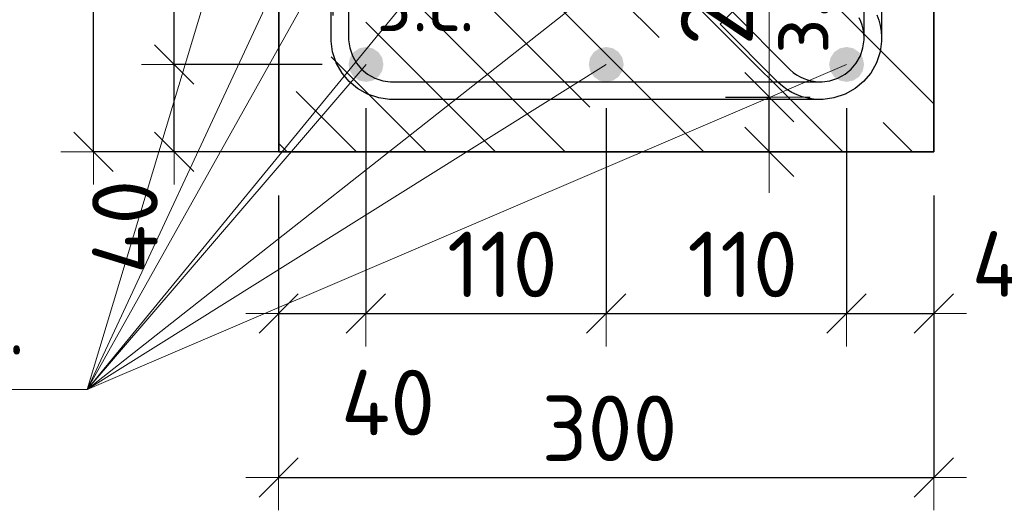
# Model space of a CAD drawing. Header units: metres. Extents: x -38 to 100, y -15 to 21.
# Tile 53 of 246: x 72 to 72.451, y 1.79 to 2.015. Entities that reach past the tile are written whole.
import ezdxf

# ---------------------------------------------------------------- set-up
doc = ezdxf.new("R2010")
doc.units = ezdxf.units.M
doc.header["$PDMODE"] = 65
for name, color, linetype, lineweight in [('XR$4$Арм.стержн. Хомут', 240, 'Continuous', 35), ('XR$4$Арм.стержн.горизонт. 1', 180, 'Continuous', 35), ('XR$4$Размерная линия (1)', 7, 'Continuous', 13), ('XR$4$Размерная линия_ общее', 7, 'Continuous', 13)]:
    doc.layers.add(name, color=color, linetype=linetype, lineweight=lineweight)
doc.styles.add('ISOCPEUR', font='txt')
doc.dimstyles.new('DIMSTYLE_11', dxfattribs={"dimtxt": 0.033, "dimasz": 0.0375, "dimexe": 0, "dimexo": 0, "dimgap": 0.0165, "dimtad": 2, "dimdec": 0, "dimlfac": 1000, "dimrnd": 1, "dimzin": 12, "dimdsep": 46, "dimtxsty": 'ISOCPEUR', "dimblk1": 'ALL_ML_STRICH', "dimblk2": 'ALL_ML_STRICH', "dimsah": 1, "dimcen": 0, "dimclrd": 7, "dimclre": 256, "dimclrt": 7, "dimadec": 0, "dimazin": 0, "dimtfac": 1, "dimtdec": 0, "dimtix": 1, "dimtmove": 2, "dimatfit": 3, "dimfxl": 0, "dimtvp": 1.2, "dimtzin": 0, "dimlwd": 0, "dimlwe": -3, "dimarcsym": 0})
doc.dimstyles.new('DIMSTYLE_23', dxfattribs={"dimtxt": 0.03, "dimasz": 0.03, "dimexe": 0, "dimexo": 0, "dimgap": 0.015, "dimtad": 2, "dimdec": 0, "dimlfac": 1000, "dimrnd": 5, "dimzin": 12, "dimdsep": 46, "dimtxsty": 'ISOCPEUR', "dimblk1": 'ALL_ML_STRICH', "dimblk2": 'ALL_ML_STRICH', "dimsah": 1, "dimcen": 0, "dimclrd": 7, "dimclre": 256, "dimclrt": 7, "dimadec": 0, "dimazin": 0, "dimtfac": 1, "dimtdec": 0, "dimtix": 1, "dimtmove": 2, "dimatfit": 3, "dimfxl": 0, "dimtvp": 1.2, "dimtzin": 0, "dimlwd": 0, "dimlwe": -3, "dimarcsym": 0})
doc.dimstyles.new('DIMSTYLE_24', dxfattribs={"dimtxt": 0.03, "dimasz": 0.03, "dimexe": 0, "dimexo": 0, "dimgap": 0.015, "dimtad": 2, "dimdec": 0, "dimlfac": 1000, "dimrnd": 5, "dimzin": 12, "dimdsep": 46, "dimtxsty": 'ISOCPEUR', "dimblk1": 'ALL_ML_STRICH', "dimblk2": 'ALL_ML_STRICH', "dimsah": 1, "dimcen": 0, "dimclrd": 7, "dimclre": 256, "dimclrt": 7, "dimadec": 0, "dimazin": 0, "dimtfac": 1, "dimtdec": 0, "dimtix": 1, "dimtmove": 2, "dimatfit": 3, "dimfxl": 0, "dimtzin": 0, "dimlwd": 0, "dimlwe": -3, "dimarcsym": 0})
doc.dimstyles.new('DIMSTYLE_32', dxfattribs={"dimtxt": 0.03, "dimasz": 0.03, "dimexe": 0, "dimexo": 0, "dimgap": 0.015, "dimtad": 0, "dimdec": 0, "dimlfac": 1000, "dimrnd": 5, "dimzin": 12, "dimdsep": 46, "dimtxsty": 'ISOCPEUR', "dimblk1": 'ALL_ML_STRICH', "dimblk2": 'ALL_ML_STRICH', "dimsah": 1, "dimcen": 0, "dimclrd": 7, "dimclre": 256, "dimclrt": 7, "dimadec": 0, "dimazin": 0, "dimtfac": 1, "dimtdec": 0, "dimtix": 1, "dimtmove": 2, "dimatfit": 3, "dimfxl": 0, "dimtvp": 1.2, "dimtzin": 0, "dimlwd": 0, "dimlwe": -3, "dimarcsym": 0})

# ---------------------------------------------------------------- blocks, each defined once
blk = doc.blocks.new('ALL_ML_STRICH')
at = {"color": 0, "linetype": 'ByBlock', "lineweight": -2}
for p, q in [((0, -0.5), (0, 0.5)), ((-0.3, -0.3), (0.3, 0.3)), ((-1, 0), (0.5, 0))]:
    blk.add_line(p, q, dxfattribs=at)
blk = doc.blocks.new('*D362')
at = {"layer": 'DEFPOINTS', "color": 7, "linetype": 'Continuous', "lineweight": 13, "transparency": 33554687}
for p in [(72.30327, 1.97911), (72.30827, 1.95411), (72.34326, 1.95411)]:
    blk.add_point(p, dxfattribs=at)
at = {"layer": 'XR$4$Размерная линия_ общее', "color": 253, "linetype": 'Continuous', "lineweight": -2, "true_color": 0xa0a0a0, "transparency": 33554687}
for p, q in [((72.32327, 1.97911), (72.34326, 1.97911)), ((72.32827, 1.95411), (72.34326, 1.95411))]:
    blk.add_line(p, q, dxfattribs=at)
at = {"layer": 'XR$4$Размерная линия_ общее', "color": 7, "linetype": 'Continuous', "lineweight": -2, "transparency": 33554687}
blk.add_line((72.34326, 1.95411), (72.34326, 1.97911), dxfattribs=at)
at = {"layer": 'XR$4$Размерная линия_ общее', "color": 7, "linetype": 'Continuous', "lineweight": 13, "transparency": 33554687, "xscale": 0.0375, "yscale": 0.0375, "zscale": 0.0375}
for p, rotation in [((72.34326, 1.97911), 90), ((72.34326, 1.95411), 270)]:
    blk.add_blockref('ALL_ML_STRICH', p, dxfattribs=dict(at, rotation=rotation))
at = {"layer": 'XR$4$Размерная линия_ общее', "color": 7, "linetype": 'Continuous', "lineweight": 13, "transparency": 33554687, "insert": (72.34347, 1.99889), "char_height": 0.027, "width": 0.00135, "attachment_point": 1, "rotation": 90, "line_spacing_factor": 0.60241, "style": 'ISOCPEUR'}
blk.add_mtext('з.с.', dxfattribs=at)
at = {"layer": 'XR$4$Размерная линия_ общее', "color": 7, "linetype": 'Continuous', "lineweight": 13, "transparency": 33554687, "insert": (72.31926, 2.02584), "char_height": 0.033, "width": 0.066, "attachment_point": 5, "rotation": 90, "style": 'ISOCPEUR'}
blk.add_mtext('\\A1;{25}', dxfattribs=at)
blk = doc.blocks.new('*D363')
at = {"layer": 'DEFPOINTS', "color": 7, "linetype": 'Continuous', "lineweight": 13, "transparency": 33554687}
for p in [(72.16861, 2.31411), (72.03386, 1.95411), (72.16861, 1.95411)]:
    blk.add_point(p, dxfattribs=at)
at = {"layer": 'XR$4$Размерная линия (1)', "color": 9, "linetype": 'Continuous', "lineweight": -2, "true_color": 0xc7c7c7, "transparency": 33554687}
for p, q in [((72.14861, 2.31411), (72.03386, 2.31411)), ((72.14861, 1.95411), (72.03386, 1.95411))]:
    blk.add_line(p, q, dxfattribs=at)
at = {"layer": 'XR$4$Размерная линия (1)', "color": 7, "linetype": 'Continuous', "lineweight": -2, "transparency": 33554687}
blk.add_line((72.03386, 1.95411), (72.03386, 2.31411), dxfattribs=at)
at = {"layer": 'XR$4$Размерная линия (1)', "color": 7, "linetype": 'Continuous', "lineweight": 13, "transparency": 33554687, "xscale": 0.03, "yscale": 0.03, "zscale": 0.03}
for p, rotation in [((72.03386, 2.31411), 90), ((72.03386, 1.95411), 270)]:
    blk.add_blockref('ALL_ML_STRICH', p, dxfattribs=dict(at, rotation=rotation))
at = {"layer": 'XR$4$Размерная линия (1)', "color": 7, "linetype": 'Continuous', "lineweight": 13, "transparency": 33554687, "insert": (72.01136, 2.13561), "char_height": 0.03, "width": 0.09, "attachment_point": 5, "rotation": 90, "style": 'ISOCPEUR'}
blk.add_mtext('\\A1;{360}', dxfattribs=at)
blk = doc.blocks.new('*D527')
at = {"layer": 'DEFPOINTS', "color": 7, "linetype": 'Continuous', "lineweight": 13, "transparency": 33554687}
for p in [(72.11857, 2.03648), (72.11857, 2.00149), (72.14357, 1.99649)]:
    blk.add_point(p, dxfattribs=at)
at = {"layer": 'XR$4$Размерная линия_ общее', "color": 253, "linetype": 'Continuous', "lineweight": -2, "true_color": 0xa0a0a0, "transparency": 33554687}
for p, q in [((72.11857, 2.02149), (72.11857, 2.03648)), ((72.14357, 2.01649), (72.14357, 2.03648))]:
    blk.add_line(p, q, dxfattribs=at)
at = {"layer": 'XR$4$Размерная линия_ общее', "color": 7, "linetype": 'Continuous', "lineweight": -2, "transparency": 33554687}
blk.add_line((72.11857, 2.03648), (72.14357, 2.03648), dxfattribs=at)
at = {"layer": 'XR$4$Размерная линия_ общее', "color": 7, "linetype": 'Continuous', "lineweight": 13, "transparency": 33554687, "xscale": 0.0375, "yscale": 0.0375, "zscale": 0.0375, "rotation": 180}
blk.add_blockref('ALL_ML_STRICH', (72.11857, 2.03648), dxfattribs=at)
at = {"layer": 'XR$4$Размерная линия_ общее', "color": 7, "linetype": 'Continuous', "lineweight": 13, "transparency": 33554687, "xscale": 0.0375, "yscale": 0.0375, "zscale": 0.0375}
blk.add_blockref('ALL_ML_STRICH', (72.14357, 2.03648), dxfattribs=at)
at = {"layer": 'XR$4$Размерная линия_ общее', "color": 7, "linetype": 'Continuous', "lineweight": 13, "transparency": 33554687, "insert": (72.19029, 2.06048), "char_height": 0.033, "width": 0.066, "attachment_point": 5, "style": 'ISOCPEUR'}
blk.add_mtext('\\A1;{25}', dxfattribs=at)
at = {"layer": 'XR$4$Размерная линия_ общее', "color": 7, "linetype": 'Continuous', "lineweight": 13, "transparency": 33554687, "insert": (72.16334, 2.03627), "char_height": 0.027, "width": 0.00135, "attachment_point": 1, "line_spacing_factor": 0.60241, "style": 'ISOCPEUR'}
blk.add_mtext('з.с.', dxfattribs=at)
blk = doc.blocks.new('*D528')
at = {"layer": 'DEFPOINTS', "color": 7, "linetype": 'Continuous', "lineweight": 13, "transparency": 33554687}
for p in [(72.11861, 1.95411), (72.41861, 1.95411), (72.11861, 1.80512)]:
    blk.add_point(p, dxfattribs=at)
at = {"layer": 'XR$4$Размерная линия (1)', "color": 9, "linetype": 'Continuous', "lineweight": -2, "true_color": 0xc7c7c7, "transparency": 33554687}
for p, q in [((72.11861, 1.93411), (72.11861, 1.80512)), ((72.41861, 1.93411), (72.41861, 1.80512))]:
    blk.add_line(p, q, dxfattribs=at)
at = {"layer": 'XR$4$Размерная линия (1)', "color": 7, "linetype": 'Continuous', "lineweight": -2, "transparency": 33554687}
blk.add_line((72.11861, 1.80512), (72.41861, 1.80512), dxfattribs=at)
at = {"layer": 'XR$4$Размерная линия (1)', "color": 7, "linetype": 'Continuous', "lineweight": 13, "transparency": 33554687, "xscale": 0.03, "yscale": 0.03, "zscale": 0.03, "rotation": 180}
blk.add_blockref('ALL_ML_STRICH', (72.11861, 1.80512), dxfattribs=at)
at = {"layer": 'XR$4$Размерная линия (1)', "color": 7, "linetype": 'Continuous', "lineweight": 13, "transparency": 33554687, "xscale": 0.03, "yscale": 0.03, "zscale": 0.03}
blk.add_blockref('ALL_ML_STRICH', (72.41861, 1.80512), dxfattribs=at)
at = {"layer": 'XR$4$Размерная линия (1)', "color": 7, "linetype": 'Continuous', "lineweight": 13, "transparency": 33554687, "insert": (72.27011, 1.82762), "char_height": 0.03, "width": 0.09, "attachment_point": 5, "style": 'ISOCPEUR'}
blk.add_mtext('\\A1;{300}', dxfattribs=at)
blk = doc.blocks.new('*D529')
at = {"layer": 'DEFPOINTS', "color": 7, "linetype": 'Continuous', "lineweight": 13, "transparency": 33554687}
for p in [(72.15853, 1.99411), (72.11861, 1.95411), (72.11861, 1.88012)]:
    blk.add_point(p, dxfattribs=at)
at = {"layer": 'XR$4$Размерная линия (1)', "color": 9, "linetype": 'Continuous', "lineweight": -2, "true_color": 0xc7c7c7, "transparency": 33554687}
for p, q in [((72.15853, 1.97411), (72.15853, 1.88012)), ((72.11861, 1.93411), (72.11861, 1.88012))]:
    blk.add_line(p, q, dxfattribs=at)
at = {"layer": 'XR$4$Размерная линия (1)', "color": 7, "linetype": 'Continuous', "lineweight": -2, "transparency": 33554687}
blk.add_line((72.11861, 1.88012), (72.15853, 1.88012), dxfattribs=at)
at = {"layer": 'XR$4$Размерная линия (1)', "color": 7, "linetype": 'Continuous', "lineweight": 13, "transparency": 33554687, "xscale": 0.03, "yscale": 0.03, "zscale": 0.03, "rotation": 180}
blk.add_blockref('ALL_ML_STRICH', (72.11861, 1.88012), dxfattribs=at)
at = {"layer": 'XR$4$Размерная линия (1)', "color": 7, "linetype": 'Continuous', "lineweight": 13, "transparency": 33554687, "xscale": 0.03, "yscale": 0.03, "zscale": 0.03}
blk.add_blockref('ALL_ML_STRICH', (72.15853, 1.88012), dxfattribs=at)
at = {"layer": 'XR$4$Размерная линия (1)', "color": 7, "linetype": 'Continuous', "lineweight": 13, "transparency": 33554687, "insert": (72.16869, 1.83941), "char_height": 0.03, "width": 0.06, "attachment_point": 5, "style": 'ISOCPEUR'}
blk.add_mtext('\\A1;{40}', dxfattribs=at)
blk = doc.blocks.new('*D530')
at = {"layer": 'DEFPOINTS', "color": 7, "linetype": 'Continuous', "lineweight": 13, "transparency": 33554687}
for p in [(72.15853, 1.99411), (72.26853, 1.99411), (72.15853, 1.88012)]:
    blk.add_point(p, dxfattribs=at)
at = {"layer": 'XR$4$Размерная линия (1)', "color": 9, "linetype": 'Continuous', "lineweight": -2, "true_color": 0xc7c7c7, "transparency": 33554687}
for p, q in [((72.15853, 1.97411), (72.15853, 1.88012)), ((72.26853, 1.97411), (72.26853, 1.88012))]:
    blk.add_line(p, q, dxfattribs=at)
at = {"layer": 'XR$4$Размерная линия (1)', "color": 7, "linetype": 'Continuous', "lineweight": -2, "transparency": 33554687}
blk.add_line((72.15853, 1.88012), (72.26853, 1.88012), dxfattribs=at)
at = {"layer": 'XR$4$Размерная линия (1)', "color": 7, "linetype": 'Continuous', "lineweight": 13, "transparency": 33554687, "xscale": 0.03, "yscale": 0.03, "zscale": 0.03, "rotation": 180}
blk.add_blockref('ALL_ML_STRICH', (72.15853, 1.88012), dxfattribs=at)
at = {"layer": 'XR$4$Размерная линия (1)', "color": 7, "linetype": 'Continuous', "lineweight": 13, "transparency": 33554687, "xscale": 0.03, "yscale": 0.03, "zscale": 0.03}
blk.add_blockref('ALL_ML_STRICH', (72.26853, 1.88012), dxfattribs=at)
at = {"layer": 'XR$4$Размерная линия (1)', "color": 7, "linetype": 'Continuous', "lineweight": 13, "transparency": 33554687, "insert": (72.22103, 1.90262), "char_height": 0.03, "width": 0.09, "attachment_point": 5, "style": 'ISOCPEUR'}
blk.add_mtext('\\A1;{110}', dxfattribs=at)
blk = doc.blocks.new('*D531')
at = {"layer": 'DEFPOINTS', "color": 7, "linetype": 'Continuous', "lineweight": 13, "transparency": 33554687}
for p in [(72.26853, 1.99411), (72.37861, 1.99411), (72.26853, 1.88012)]:
    blk.add_point(p, dxfattribs=at)
at = {"layer": 'XR$4$Размерная линия (1)', "color": 9, "linetype": 'Continuous', "lineweight": -2, "true_color": 0xc7c7c7, "transparency": 33554687}
for p, q in [((72.26853, 1.97411), (72.26853, 1.88012)), ((72.37861, 1.97411), (72.37861, 1.88012))]:
    blk.add_line(p, q, dxfattribs=at)
at = {"layer": 'XR$4$Размерная линия (1)', "color": 7, "linetype": 'Continuous', "lineweight": -2, "transparency": 33554687}
blk.add_line((72.26853, 1.88012), (72.37861, 1.88012), dxfattribs=at)
at = {"layer": 'XR$4$Размерная линия (1)', "color": 7, "linetype": 'Continuous', "lineweight": 13, "transparency": 33554687, "xscale": 0.03, "yscale": 0.03, "zscale": 0.03, "rotation": 180}
blk.add_blockref('ALL_ML_STRICH', (72.26853, 1.88012), dxfattribs=at)
at = {"layer": 'XR$4$Размерная линия (1)', "color": 7, "linetype": 'Continuous', "lineweight": 13, "transparency": 33554687, "xscale": 0.03, "yscale": 0.03, "zscale": 0.03}
blk.add_blockref('ALL_ML_STRICH', (72.37861, 1.88012), dxfattribs=at)
at = {"layer": 'XR$4$Размерная линия (1)', "color": 7, "linetype": 'Continuous', "lineweight": 13, "transparency": 33554687, "insert": (72.33107, 1.90262), "char_height": 0.03, "width": 0.09, "attachment_point": 5, "style": 'ISOCPEUR'}
blk.add_mtext('\\A1;{110}', dxfattribs=at)
blk = doc.blocks.new('*D532')
at = {"layer": 'DEFPOINTS', "color": 7, "linetype": 'Continuous', "lineweight": 13, "transparency": 33554687}
for p in [(72.37861, 1.99411), (72.41861, 1.95411), (72.37861, 1.88012)]:
    blk.add_point(p, dxfattribs=at)
at = {"layer": 'XR$4$Размерная линия (1)', "color": 9, "linetype": 'Continuous', "lineweight": -2, "true_color": 0xc7c7c7, "transparency": 33554687}
for p, q in [((72.37861, 1.97411), (72.37861, 1.88012)), ((72.41861, 1.93411), (72.41861, 1.88012))]:
    blk.add_line(p, q, dxfattribs=at)
at = {"layer": 'XR$4$Размерная линия (1)', "color": 7, "linetype": 'Continuous', "lineweight": -2, "transparency": 33554687}
blk.add_line((72.37861, 1.88012), (72.41861, 1.88012), dxfattribs=at)
at = {"layer": 'XR$4$Размерная линия (1)', "color": 7, "linetype": 'Continuous', "lineweight": 13, "transparency": 33554687, "xscale": 0.03, "yscale": 0.03, "zscale": 0.03, "rotation": 180}
blk.add_blockref('ALL_ML_STRICH', (72.37861, 1.88012), dxfattribs=at)
at = {"layer": 'XR$4$Размерная линия (1)', "color": 7, "linetype": 'Continuous', "lineweight": 13, "transparency": 33554687, "xscale": 0.03, "yscale": 0.03, "zscale": 0.03}
blk.add_blockref('ALL_ML_STRICH', (72.41861, 1.88012), dxfattribs=at)
at = {"layer": 'XR$4$Размерная линия (1)', "color": 7, "linetype": 'Continuous', "lineweight": 13, "transparency": 33554687, "insert": (72.45742, 1.90281), "char_height": 0.03, "width": 0.06, "attachment_point": 5, "style": 'ISOCPEUR'}
blk.add_mtext('\\A1;{40}', dxfattribs=at)
blk = doc.blocks.new('*D564')
at = {"layer": 'DEFPOINTS', "color": 7, "linetype": 'Continuous', "lineweight": 13, "transparency": 33554687}
for p in [(72.15853, 1.99411), (72.07081, 1.95411), (72.11861, 1.95411)]:
    blk.add_point(p, dxfattribs=at)
at = {"layer": 'XR$4$Размерная линия (1)', "color": 9, "linetype": 'Continuous', "lineweight": -2, "true_color": 0xc7c7c7, "transparency": 33554687}
for p, q in [((72.13853, 1.99411), (72.07081, 1.99411)), ((72.09861, 1.95411), (72.07081, 1.95411))]:
    blk.add_line(p, q, dxfattribs=at)
at = {"layer": 'XR$4$Размерная линия (1)', "color": 7, "linetype": 'Continuous', "lineweight": -2, "transparency": 33554687}
blk.add_line((72.07081, 1.95411), (72.07081, 1.99411), dxfattribs=at)
at = {"layer": 'XR$4$Размерная линия (1)', "color": 7, "linetype": 'Continuous', "lineweight": 13, "transparency": 33554687, "xscale": 0.03, "yscale": 0.03, "zscale": 0.03}
for p, rotation in [((72.07081, 1.99411), 90), ((72.07081, 1.95411), 270)]:
    blk.add_blockref('ALL_ML_STRICH', p, dxfattribs=dict(at, rotation=rotation))
at = {"layer": 'XR$4$Размерная линия (1)', "color": 7, "linetype": 'Continuous', "lineweight": 13, "transparency": 33554687, "insert": (72.04822, 1.91979), "char_height": 0.03, "width": 0.06, "attachment_point": 5, "rotation": 90, "style": 'ISOCPEUR'}
blk.add_mtext('\\A1;{40}', dxfattribs=at)
blk = doc.blocks.new('*D565')
at = {"layer": 'DEFPOINTS', "color": 7, "linetype": 'Continuous', "lineweight": 13, "transparency": 33554687}
for p in [(72.15853, 2.11911), (72.07081, 1.99411), (72.15853, 1.99411)]:
    blk.add_point(p, dxfattribs=at)
at = {"layer": 'XR$4$Размерная линия (1)', "color": 9, "linetype": 'Continuous', "lineweight": -2, "true_color": 0xc7c7c7, "transparency": 33554687}
for p, q in [((72.13853, 2.11911), (72.07081, 2.11911)), ((72.13853, 1.99411), (72.07081, 1.99411))]:
    blk.add_line(p, q, dxfattribs=at)
at = {"layer": 'XR$4$Размерная линия (1)', "color": 7, "linetype": 'Continuous', "lineweight": -2, "transparency": 33554687}
blk.add_line((72.07081, 1.99411), (72.07081, 2.11911), dxfattribs=at)
at = {"layer": 'XR$4$Размерная линия (1)', "color": 7, "linetype": 'Continuous', "lineweight": 13, "transparency": 33554687, "xscale": 0.03, "yscale": 0.03, "zscale": 0.03}
for p, rotation in [((72.07081, 2.11911), 90), ((72.07081, 1.99411), 270)]:
    blk.add_blockref('ALL_ML_STRICH', p, dxfattribs=dict(at, rotation=rotation))
at = {"layer": 'XR$4$Размерная линия (1)', "color": 7, "linetype": 'Continuous', "lineweight": 13, "transparency": 33554687, "insert": (72.04831, 2.06111), "char_height": 0.03, "width": 0.09, "attachment_point": 5, "rotation": 90, "style": 'ISOCPEUR'}
blk.add_mtext('\\A1;{125}', dxfattribs=at)

msp = doc.modelspace()

# ---------------------------------------------------------------- hatches: boundary and pattern name
at = {"linetype": 'Continuous', "lineweight": 13, "transparency": 33554687}
h = msp.add_hatch(dxfattribs=at)
h.set_pattern_fill('__________540', scale=0.015, style=0, pattern_type=2)
h.set_pattern_definition([(135, (0, 0), (-0.031819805, -0.031819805), [0.4, -0.05, 0, -0.05]), (135, (-0.01591, -0.01591), (-0.031819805, -0.031819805), [0.8, -0.1, 0.1, -0.1])])
h.paths.add_polyline_path([(72.41868, 2.11411), (72.11868, 2.11411), (72.11868, 1.95411), (72.41868, 1.95411)], flags=0)
at = {"layer": 'XR$4$Арм.стержн.горизонт. 1', "linetype": 'Continuous', "lineweight": 50, "transparency": 33554687}
for points in [[(72.16661, 1.99411), (72.166, 1.99717), (72.16426, 1.99977), (72.16167, 2.0015), (72.15861, 2.00211), (72.15555, 2.0015), (72.15295, 1.99977), (72.15122, 1.99717), (72.15061, 1.99411), (72.15122, 1.99105), (72.15295, 1.98845), (72.15555, 1.98672), (72.15861, 1.98611), (72.16167, 1.98672), (72.16426, 1.98845), (72.166, 1.99105)], [(72.27661, 1.99411), (72.276, 1.99717), (72.27426, 1.99977), (72.27167, 2.0015), (72.26861, 2.00211), (72.26555, 2.0015), (72.26295, 1.99977), (72.26122, 1.99717), (72.26061, 1.99411), (72.26122, 1.99105), (72.26295, 1.98845), (72.26555, 1.98672), (72.26861, 1.98611), (72.27167, 1.98672), (72.27426, 1.98845), (72.276, 1.99105)], [(72.38668, 1.99411), (72.38607, 1.99717), (72.38434, 1.99977), (72.38174, 2.0015), (72.37868, 2.00211), (72.37562, 2.0015), (72.37303, 1.99977), (72.37129, 1.99717), (72.37068, 1.99411), (72.37129, 1.99105), (72.37303, 1.98845), (72.37562, 1.98672), (72.37868, 1.98611), (72.38174, 1.98672), (72.38434, 1.98845), (72.38607, 1.99105)]]:
    msp.add_hatch(color=7, dxfattribs=at).paths.add_polyline_path(points)

# ---------------------------------------------------------------- linework, layer by layer
at = {"color": 7, "linetype": 'Continuous', "lineweight": 35, "transparency": 33554687}
for p, q in [((72.11868, 2.11411), (72.11868, 1.95411)), ((72.41868, 1.95411), (72.41868, 2.11411)), ((72.11868, 1.95411), (72.41868, 1.95411))]:
    msp.add_line(p, q, dxfattribs=at)
at = {"color": 7, "linetype": 'Continuous', "lineweight": 13, "transparency": 33554687}
msp.add_line((72.34326, 1.97911), (72.34326, 2.04311), dxfattribs=at)
at = {"layer": 'XR$4$Арм.стержн. Хомут', "color": 40, "linetype": 'Continuous', "lineweight": 25, "transparency": 33554687}
for points in [[(72.39256, 2.01683), (72.39343, 2.01441), (72.39409, 2.01187), (72.39451, 2.0093), (72.39468, 2.00678), (72.39468, 2.00479), (72.394, 1.99991), (72.39233, 1.99483), (72.38971, 1.99015), (72.38649, 1.9863), (72.38264, 1.98308), (72.37797, 1.98047), (72.37289, 1.97879), (72.36801, 1.97811), (72.16932, 1.97811), (72.16444, 1.97879), (72.15936, 1.98047), (72.15469, 1.98308), (72.15083, 1.9863), (72.14762, 1.99015), (72.145, 1.99483), (72.14332, 1.99991), (72.14264, 2.00479), (72.14264, 2.26043)], [(72.39256, 2.01683), (72.39343, 2.01441), (72.39409, 2.01187), (72.39451, 2.0093), (72.39468, 2.00678), (72.39468, 2.00479), (72.394, 1.99991), (72.39233, 1.99483), (72.38971, 1.99015), (72.38649, 1.9863), (72.38264, 1.98308), (72.37797, 1.98047), (72.37289, 1.97879), (72.36801, 1.97811), (72.16932, 1.97811), (72.16444, 1.97879), (72.15936, 1.98047), (72.15469, 1.98308), (72.15083, 1.9863), (72.14762, 1.99015), (72.145, 1.99483), (72.14332, 1.99991), (72.14264, 2.00479), (72.14264, 2.26043)], [(72.15064, 2.25988), (72.15064, 2.00534), (72.15115, 2.00173), (72.15236, 1.99806), (72.15423, 1.99471), (72.15651, 1.99198), (72.15924, 1.9897), (72.1626, 1.98782), (72.16626, 1.98661), (72.16988, 1.98611), (72.36745, 1.98611), (72.37107, 1.98661), (72.37473, 1.98782), (72.37808, 1.9897), (72.38081, 1.99198), (72.38309, 1.99471), (72.38497, 1.99806), (72.38618, 2.00173), (72.38668, 2.00534), (72.38668, 2.00649), (72.38655, 2.00837), (72.38625, 2.01023), (72.38578, 2.01204), (72.38516, 2.01376), (72.38438, 2.01543)], [(72.15064, 2.25988), (72.15064, 2.00534), (72.15115, 2.00173), (72.15236, 1.99806), (72.15423, 1.99471), (72.15651, 1.99198), (72.15924, 1.9897), (72.1626, 1.98782), (72.16626, 1.98661), (72.16988, 1.98611), (72.36745, 1.98611), (72.37107, 1.98661), (72.37473, 1.98782), (72.37808, 1.9897), (72.38081, 1.99198), (72.38309, 1.99471), (72.38497, 1.99806), (72.38618, 2.00173), (72.38668, 2.00534), (72.38668, 2.00649), (72.38655, 2.00837), (72.38625, 2.01023), (72.38578, 2.01204), (72.38516, 2.01376), (72.38438, 2.01543)], [(72.39468, 2.26043), (72.39468, 2.00479), (72.394, 1.99991), (72.39233, 1.99483), (72.38971, 1.99015), (72.38649, 1.9863), (72.38264, 1.98308), (72.37797, 1.98047), (72.37289, 1.97879), (72.36801, 1.97811), (72.36602, 1.97811), (72.3635, 1.97829), (72.36092, 1.97871), (72.35839, 1.97936), (72.35597, 1.98024), (72.35364, 1.98133), (72.35138, 1.98266), (72.34926, 1.98419), (72.34735, 1.98584), (72.32072, 2.01248), (72.32638, 2.01813)], [(72.39468, 2.26043), (72.39468, 2.00479), (72.394, 1.99991), (72.39233, 1.99483), (72.38971, 1.99015), (72.38649, 1.9863), (72.38264, 1.98308), (72.37797, 1.98047), (72.37289, 1.97879), (72.36801, 1.97811), (72.36602, 1.97811), (72.3635, 1.97829), (72.36092, 1.97871), (72.35839, 1.97936), (72.35597, 1.98024), (72.35364, 1.98133), (72.35138, 1.98266), (72.34926, 1.98419), (72.34735, 1.98584), (72.32072, 2.01248), (72.32638, 2.01813)], [(72.32638, 2.01813), (72.35281, 1.9917), (72.35423, 1.99046), (72.35576, 1.98937), (72.35737, 1.98842), (72.35903, 1.98764), (72.36076, 1.98701), (72.36257, 1.98654), (72.36442, 1.98624), (72.3663, 1.98611), (72.36745, 1.98611), (72.37107, 1.98661), (72.37473, 1.98782), (72.37808, 1.9897), (72.38081, 1.99198), (72.38309, 1.99471), (72.38497, 1.99806), (72.38618, 2.00173), (72.38668, 2.00534), (72.38668, 2.25988)], [(72.32638, 2.01813), (72.35281, 1.9917), (72.35423, 1.99046), (72.35576, 1.98937), (72.35737, 1.98842), (72.35903, 1.98764), (72.36076, 1.98701), (72.36257, 1.98654), (72.36442, 1.98624), (72.3663, 1.98611), (72.36745, 1.98611), (72.37107, 1.98661), (72.37473, 1.98782), (72.37808, 1.9897), (72.38081, 1.99198), (72.38309, 1.99471), (72.38497, 1.99806), (72.38618, 2.00173), (72.38668, 2.00534), (72.38668, 2.25988)]]:
    msp.add_lwpolyline(points, dxfattribs=at)
at = {"layer": 'XR$4$Арм.стержн.горизонт. 1', "color": 7, "linetype": 'Continuous', "lineweight": 13, "transparency": 33554687}
for p, q in [((72.03093, 1.84538), (72.26857, 2.26911)), ((72.03093, 1.84538), (72.15864, 2.26911)), ((72.03093, 1.84538), (72.37865, 2.26911)), ((72.03093, 1.84538), (72.37868, 2.11911)), ((72.03093, 1.84538), (72.15861, 2.11911)), ((72.03093, 1.84538), (72.26861, 1.99411)), ((72.03093, 1.84538), (72.37868, 1.99411)), ((72.03093, 1.84538), (72.15861, 1.99411)), ((71.80493, 1.84538), (72.03093, 1.84538))]:
    msp.add_line(p, q, dxfattribs=at)

# ---------------------------------------------------------------- texts
at = {"layer": 'XR$4$Арм.стержн.горизонт. 1', "color": 7, "linetype": 'Continuous', "lineweight": 25, "transparency": 33554687, "insert": (71.82493, 1.86138), "char_height": 0.03, "width": 0.1999832, "attachment_point": 7, "style": 'ISOCPEUR'}
msp.add_mtext('\\W0.94;ø16 L=п.м.', dxfattribs=at)

# ---------------------------------------------------------------- dimensions: what is measured, and where the dimension line sits
at = {"layer": 'XR$4$Размерная линия (1)', "color": 7, "linetype": 'Continuous', "lineweight": 13, "transparency": 33554687}
for base, p1, p2, dimstyle, picture, middle in [((72.03386, 2.31411), (72.14861, 1.95411), (72.14861, 2.31411), 'DIMSTYLE_24', '*D363', (72.01136, 2.13561)), ((72.07081, 2.11911), (72.13853, 1.99411), (72.13853, 2.11911), 'DIMSTYLE_24', '*D565', (72.04831, 2.06111)), ((72.07081, 1.99411), (72.09861, 1.95411), (72.13853, 1.99411), 'DIMSTYLE_23', '*D564', (72.04822, 1.91979))]:
    dim = msp.add_linear_dim(base=base, p1=p1, p2=p2, angle=90, dimstyle=dimstyle, override={"dimpost": '<>', "dimclrd": 7, "dimclre": 9, "dimclrt": 7, "dimlwd": 0, "dimlwe": 65533}, dxfattribs=at)
    dim.commit()
    dim.dimension.update_dxf_attribs({"geometry": picture, "text_midpoint": middle, "dimtype": 160})
for base, p1, p2, dimstyle, picture, middle in [((72.15853, 1.88012), (72.11861, 1.93411), (72.15853, 1.97411), 'DIMSTYLE_32', '*D529', (72.16869, 1.83941)), ((72.26853, 1.88012), (72.15853, 1.97411), (72.26853, 1.97411), 'DIMSTYLE_24', '*D530', (72.22103, 1.90262)), ((72.37861, 1.88012), (72.26853, 1.97411), (72.37861, 1.97411), 'DIMSTYLE_24', '*D531', (72.33107, 1.90262)), ((72.41861, 1.88012), (72.37861, 1.97411), (72.41861, 1.93411), 'DIMSTYLE_23', '*D532', (72.45742, 1.90281)), ((72.41861, 1.80512), (72.11861, 1.93411), (72.41861, 1.93411), 'DIMSTYLE_24', '*D528', (72.27011, 1.82762))]:
    dim = msp.add_linear_dim(base=base, p1=p1, p2=p2, dimstyle=dimstyle, override={"dimpost": '<>', "dimclrd": 7, "dimclre": 9, "dimclrt": 7, "dimlwd": 0, "dimlwe": 65533}, dxfattribs=at)
    dim.commit()
    dim.dimension.update_dxf_attribs({"geometry": picture, "text_midpoint": middle, "dimtype": 160})
at = {"layer": 'XR$4$Размерная линия_ общее', "color": 7, "linetype": 'Continuous', "lineweight": 13, "transparency": 33554687}
dim = msp.add_linear_dim(base=(72.14357, 2.03648), p1=(72.11857, 2.02149), p2=(72.14357, 2.01649), text='<>\\Xз.с.', dimstyle='DIMSTYLE_11', override={"dimpost": '<>', "dimclrd": 7, "dimclre": 253, "dimclrt": 7, "dimlwd": 0, "dimlwe": 65533}, dxfattribs=at)
dim.commit()
dim.dimension.update_dxf_attribs({"geometry": '*D527', "text_midpoint": (72.19029, 2.06048), "dimtype": 160})
dim = msp.add_linear_dim(base=(72.34326, 1.97911), p1=(72.32827, 1.95411), p2=(72.32327, 1.97911), angle=90, text='<>\\Xз.с.', dimstyle='DIMSTYLE_11', override={"dimpost": '<>', "dimclrd": 7, "dimclre": 253, "dimclrt": 7, "dimlwd": 0, "dimlwe": 65533}, dxfattribs=at)
dim.commit()
dim.dimension.update_dxf_attribs({"geometry": '*D362', "text_midpoint": (72.31926, 2.02584), "dimtype": 160})

doc.saveas('drawing.dxf')
